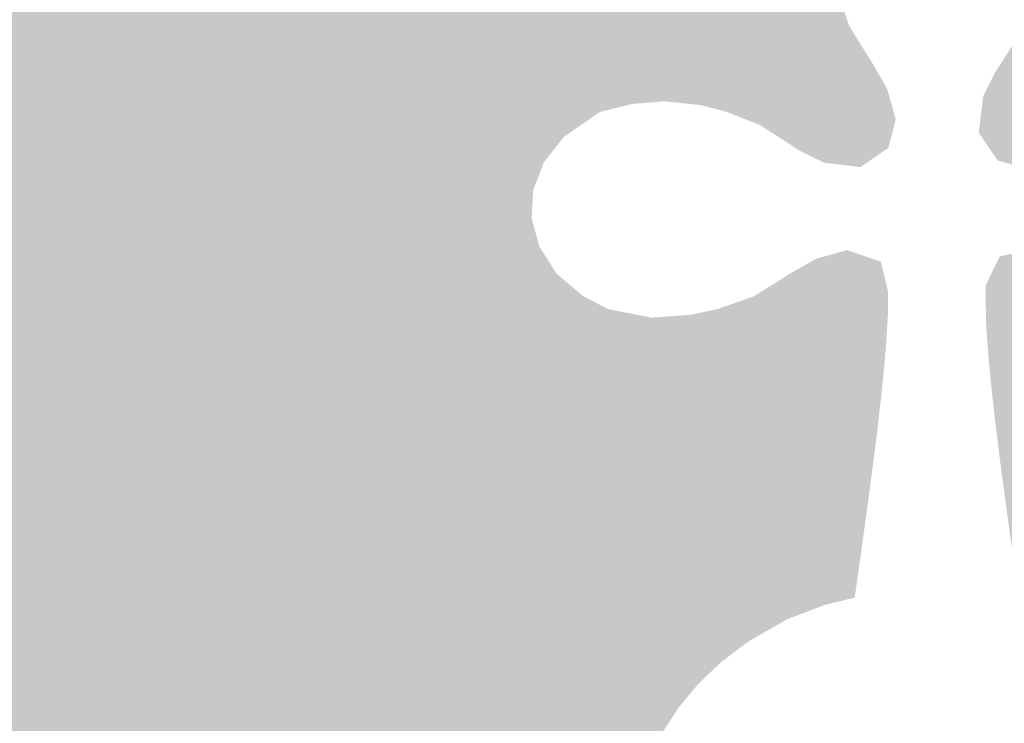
# Model space of a CAD drawing. Header units: millimetres. Extents: x -200 to 7, y -7 to 90.
# Tile 59 of 69: x -113.383 to -112.451, y 31.827 to 32.493. Entities that reach past the tile are written whole.
import ezdxf

# ---------------------------------------------------------------- set-up
doc = ezdxf.new("R2010")
doc.units = ezdxf.units.MM
doc.layers.add('--.--_A_logo', color=7, linetype='Continuous')

# ---------------------------------------------------------------- blocks, each defined once
blk = doc.blocks.new('RCS_--_rijkslogo')
at = {"layer": '--.--_A_logo', "lineweight": 18, "true_color": 0x154273}
blk.add_hatch(color=156, dxfattribs=at).paths.add_polyline_path([(1500, 3000), (1500, 1420.336), (776.657, 1420.336), (776.847, 1424.116), (776.45, 1427.091), (775.554, 1429.839), (774.003, 1432.678), (772.393, 1434.952), (770.419, 1437.152), (768.079, 1439.217), (765.369, 1441.082), (761.63, 1443.027), (758.833, 1443.961), (756.14, 1445.856), (755.594, 1449.701), (754.542, 1457.487), (754.077, 1461.25), (753.683, 1464.799), (753.382, 1468.04), (753.194, 1470.879), (753.175, 1474.183), (754.505, 1476.919), (757.308, 1477.481), (760.32, 1476.513), (762.841, 1474.996), (765.307, 1473.419), (768.434, 1472.19), (770.861, 1471.546), (774.34, 1471.19), (777.341, 1471.435), (780.402, 1472.187), (783.802, 1474.528), (785.706, 1476.944), (786.729, 1479.604), (786.875, 1482.289), (786.145, 1484.97), (784.535, 1487.493), (782.042, 1489.604), (779.626, 1490.864), (775.501, 1491.677), (771.717, 1491.387), (769.218, 1490.835), (765.85, 1489.651), (762.391, 1487.48), (759.942, 1486.088), (757.026, 1485.276), (754.324, 1485.98), (752.514, 1488.616), (752.936, 1492.071), (754.085, 1494.366), (756.502, 1498.112), (757.746, 1501.28), (758.392, 1503.712), (758.747, 1507.022), (758.505, 1510.196), (757.752, 1513.259), (755.411, 1516.666), (752.996, 1518.575), (750.339, 1519.603), (747.654, 1519.75), (744.967, 1519.017), (742.443, 1517.403), (740.333, 1514.906), (739.074, 1512.486), (738.263, 1508.358), (738.553, 1504.568), (739.103, 1502.064), (740.284, 1498.68), (742.44, 1495.227), (743.842, 1492.79), (744.662, 1489.887), (743.96, 1487.187), (741.328, 1485.364), (737.862, 1485.785), (735.555, 1486.931), (731.793, 1489.356), (728.648, 1490.592), (726.221, 1491.236), (722.741, 1491.592), (719.74, 1491.347), (716.679, 1490.595), (713.279, 1488.255), (711.375, 1485.841), (710.352, 1483.185), (710.206, 1480.504), (710.937, 1477.822), (712.547, 1475.296), (715.039, 1473.181), (717.456, 1471.919), (721.579, 1471.105), (725.365, 1471.395), (727.864, 1471.947), (731.232, 1473.13), (734.691, 1475.302), (737.139, 1476.694), (740.054, 1477.506), (743.256, 1476.402), (743.94, 1473.559), (743.914, 1471.305), (743.748, 1468.541), (743.619, 1466.997), (743.284, 1463.644), (742.864, 1460.015), (742.381, 1456.203), (741.857, 1452.301), (741.315, 1448.402), (740.777, 1444.601), (737.929, 1443.905), (734.366, 1442.545), (730.774, 1440.484), (728.186, 1438.545), (725.966, 1436.428), (724.113, 1434.196), (722.623, 1431.912), (721.495, 1429.639), (720.475, 1426.393), (720.239, 1423.727), (720.551, 1420.336), (0, 1420.336), (0, 3000)])

msp = doc.modelspace()

# ---------------------------------------------------------------- block references
at = {"xscale": 0.01, "yscale": 0.01, "zscale": 0.01}
msp.add_blockref('RCS_--_rijkslogo', (-120, 17.5), dxfattribs=at)

doc.saveas('drawing.dxf')
